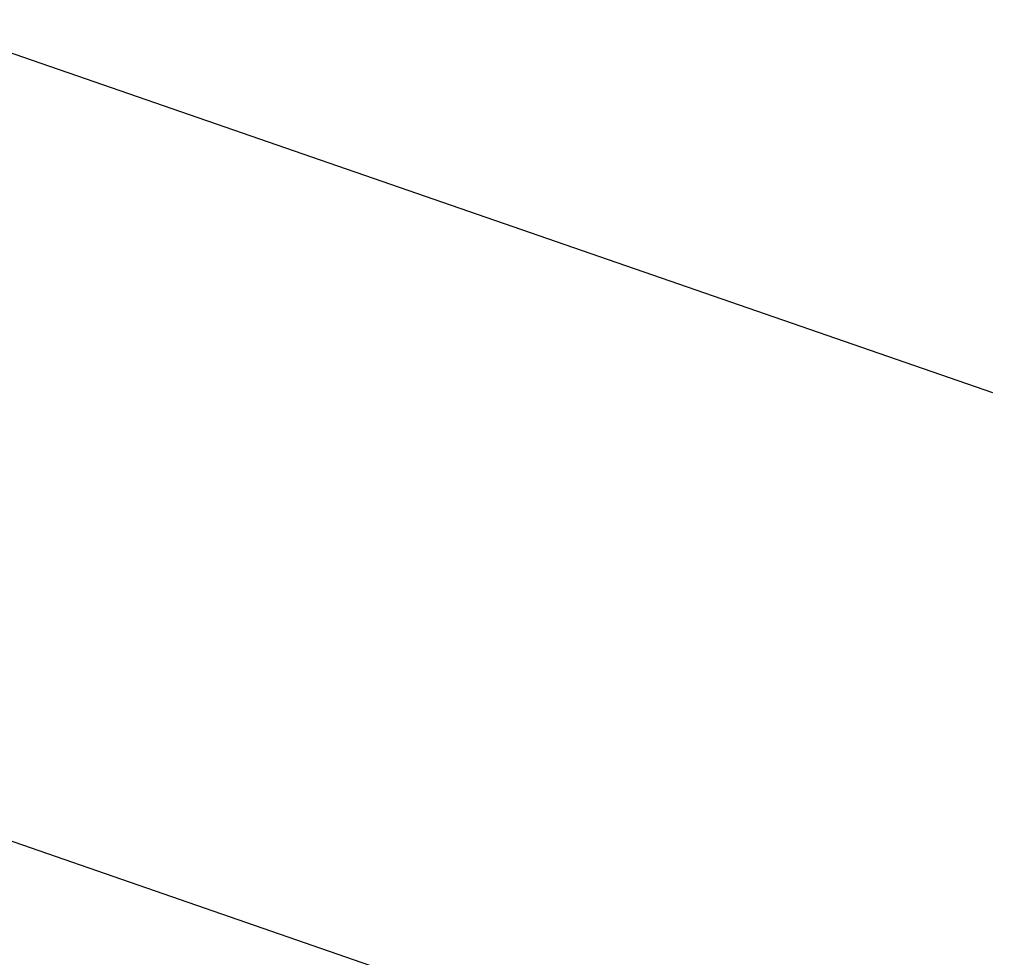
# Model space of a CAD drawing. Header units: metres. Extents: x 128615 to 129083, y 455669 to 456034.
# Tile 32 of 158: x 128777.19 to 128786.06, y 455860.45 to 455868.9. Entities that reach past the tile are written whole.
import ezdxf

# ---------------------------------------------------------------- set-up
doc = ezdxf.new("R2010")
doc.units = ezdxf.units.M
doc.layers.add('B-XX-GR-KRUIDEN-G', color=98, linetype='Continuous')
doc.layers.add('B-XX-OG-BEBOUWING-G', color=1, linetype='Continuous')
doc.layers.add('B-XX-VH-BESTRATING-V', color=1, linetype='Continuous', lineweight=18)

msp = doc.modelspace()

# ---------------------------------------------------------------- hatches: boundary and pattern name
at = {"layer": 'B-XX-GR-KRUIDEN-G'}
h = msp.add_hatch(dxfattribs=at)
h.set_pattern_fill('SWAMP', color=256, scale=0.2, angle=-116.5632943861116, style=0)
h.set_pattern_definition([(340.9065815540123, (128738.9979208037, 455858.1422880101), (3.839350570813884, 3.326515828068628), [0.6349999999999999, -4.444999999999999]), (70.90658155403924, (128739.2979540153, 455858.0384307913), (-0.9611808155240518, 4.988231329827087), [0.3174999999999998, -8.481319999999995]), (70.90658155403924, (128739.3729632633, 455858.0124661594), (-0.9611808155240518, 4.988231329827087), [0.2539999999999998, -8.544819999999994]), (70.90658155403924, (128739.2229447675, 455858.0643954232), (-0.9611808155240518, 4.988231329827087), [0.2539999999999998, -8.544819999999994]), (40.90658155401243, (128739.4479706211, 455857.9865021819), (-0.9611719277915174, 4.988233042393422), [0.2032, -4.876799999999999]), (100.9065815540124, (128739.1479374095, 455858.0903594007), (-4.8005224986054, 1.661717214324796), [0.2032, -4.8768])])
edge = h.paths.add_edge_path()
edge.add_line((128948.4118116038, 455833.4579504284), (128948.6455033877, 455826.0782791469))
edge.add_line((128948.6455033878, 455826.0782791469), (128943.9095911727, 455812.3966981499))
edge.add_line((128943.9095911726, 455812.3966981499), (128941.3888850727, 455813.2785094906))
edge.add_line((128941.3888850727, 455813.2785094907), (128942.1339618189, 455815.4309623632))
edge.add_arc((128932.745274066, 455818.888458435), 10.00508554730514, -20.21683048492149, 71.17534409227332)
edge.add_line((128935.9736453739, 455828.358376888), (128892.1860483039, 455843.579290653))
edge.add_arc((128893.6952972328, 455847.9211051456), 4.596649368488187, -157.04283936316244, -109.16785423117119, ccw=False)
edge.add_arc((128894.4307678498, 455848.232645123), 5.395382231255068, 162.5112662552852, 202.9571606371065, ccw=False)
edge.add_line((128889.2847814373, 455849.8540560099), (128901.8557516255, 455885.6735668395))
edge.add_line((128901.8557516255, 455885.6735668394), (128887.2242848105, 455890.7225570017))
edge.add_line((128887.2242848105, 455890.7225570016), (128887.1817624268, 455890.5997140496))
edge.add_line((128887.1817624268, 455890.5997140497), (128874.5146120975, 455895.1035688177))
edge.add_line((128874.5146120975, 455895.1035688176), (128873.5283828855, 455892.2544503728))
edge.add_arc((128867.280722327, 455871.995513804), 21.20041917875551, 72.86074229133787, 176.4358647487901)
edge.add_line((128846.121308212, 455873.313454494), (128835.0103701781, 455877.1887525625))
edge.add_arc((128817.5916042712, 455889.2204382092), 21.17014088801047, -34.63404912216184, -24.22743715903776)
edge.add_line((128836.8971577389, 455880.5330640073), (128837.0847450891, 455880.5150973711))
edge.add_line((128837.0847450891, 455880.5150973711), (128838.2442237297, 455883.7950644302))
edge.add_line((128838.2442237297, 455883.7950644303), (128838.0851409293, 455883.9110295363))
edge.add_arc((128817.5916042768, 455889.2204382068), 21.17014088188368, -14.52468191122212, 21.05836036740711)
edge.add_line((128837.3478955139, 455896.8272655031), (128838.4437976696, 455897.45125095))
edge.add_line((128838.4437976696, 455897.45125095), (128836.9196742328, 455900.519436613))
edge.add_line((128836.9196742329, 455900.519436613), (128835.8290882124, 455899.9707426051))
edge.add_arc((128817.5916042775, 455889.2204382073), 21.17014088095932, 30.51773535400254, 65.7725628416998)
edge.add_line((128826.2789784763, 455908.5259916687), (128826.2969451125, 455908.713579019))
edge.add_line((128826.2969451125, 455908.7135790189), (128823.0169780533, 455909.8730576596))
edge.add_line((128823.0169780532, 455909.8730576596), (128822.9010129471, 455909.7139748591))
edge.add_arc((128817.591604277, 455889.2204382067), 21.17014088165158, 75.47531808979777, 155.5873596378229)
edge.add_line((128798.3142327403, 455897.9701702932), (128798.1176121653, 455897.9799474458))
edge.add_line((128798.1176121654, 455897.9799474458), (128797.7211869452, 455896.8585281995))
edge.add_line((128797.7211869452, 455896.8585281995), (128793.8072384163, 455898.2133509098))
edge.add_arc((128775.6531717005, 455909.0573338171), 21.14620778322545, -30.85117203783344, -24.45064201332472)
edge.add_line((128794.9029489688, 455900.3047239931), (128795.4902118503, 455900.2458409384))
edge.add_line((128795.4902118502, 455900.2458409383), (128796.7020683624, 455903.7467742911))
edge.add_line((128796.7020683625, 455903.746774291), (128796.1976420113, 455904.0486570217))
edge.add_arc((128775.6531716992, 455909.057333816), 21.14620778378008, -13.70124981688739, 21.18853243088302)
edge.add_line((128795.3698146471, 455916.7003760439), (128797.9082227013, 455917.9559061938))
edge.add_line((128797.9082227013, 455917.9559061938), (128796.4067381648, 455921.1222890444))
edge.add_line((128796.4067381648, 455921.1222890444), (128793.8362756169, 455919.8525566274))
edge.add_arc((128775.6531717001, 455909.0573338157), 21.1462077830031, 30.69740409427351, 65.54935799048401)
edge.add_line((128784.4057815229, 455928.3071110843), (128784.4646645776, 455928.8943739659))
edge.add_line((128784.4646645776, 455928.8943739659), (128780.9637312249, 455930.1062304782))
edge.add_line((128780.9637312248, 455930.1062304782), (128780.6618484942, 455929.6018041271))
edge.add_arc((128775.6531717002, 455909.0573338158), 21.14620778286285, 76.298750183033, 155.5095457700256)
edge.add_line((128756.4094808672, 455917.8233173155), (128755.8262168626, 455917.8979581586))
edge.add_line((128755.8262168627, 455917.8979581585), (128754.6142224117, 455914.3971073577))
edge.add_line((128754.6142224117, 455914.3971073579), (128755.1121866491, 455914.0802848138))
edge.add_arc((128775.6531716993, 455909.057333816), 21.1462077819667, 166.2589379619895, 191.7043835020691)
edge.add_line((128754.9466508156, 455904.7675673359), (128751.1985842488, 455903.6584638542))
edge.add_line((128751.1985842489, 455903.6584638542), (128751.1173775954, 455903.9197317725))
edge.add_line((128751.1173775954, 455903.9197317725), (128741.4969709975, 455907.2999279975))
edge.add_line((128741.4969709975, 455907.2999279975), (128757.0495062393, 455938.2990116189))
edge.add_line((128757.0495062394, 455938.2990116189), (128795.963293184, 455925.5684809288))
edge.add_line((128795.963293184, 455925.5684809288), (128808.0815679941, 455921.3936663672))
edge.add_line((128808.0815679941, 455921.3936663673), (128811.5859768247, 455919.9881814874))
edge.add_line((128811.5859768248, 455919.9881814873), (128842.9440111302, 455909.6012506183))
edge.add_line((128842.9440111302, 455909.6012506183), (128874.3253125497, 455899.2845629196))
edge.add_line((128874.3253125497, 455899.2845629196), (128897.3942134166, 455890.0887698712))
edge.add_line((128897.3942134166, 455890.0887698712), (128932.249899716, 455875.2515896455))
edge.add_line((128932.249899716, 455875.2515896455), (128958.9784740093, 455863.874893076))
edge.add_line((128958.9784740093, 455863.8748930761), (128948.4118116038, 455833.4579504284))
h.paths.add_polyline_path([(128845.694092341, 455904.4570519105), (128848.0856081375, 455905.5477301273), (128849.2310223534, 455903.2376735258), (128848.6444501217, 455901.5319182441), (128846.8291906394, 455902.1678003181)], flags=16)
at = {"layer": 'B-XX-VH-BESTRATING-V'}
h = msp.add_hatch(dxfattribs=at)
h.set_pattern_fill('AR-B88', color=256, scale=0.001999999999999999, angle=-116.5632943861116, style=0)
h.set_pattern_definition([(340.9065815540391, (222427.1499990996, -244828.0170875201), (0.1329372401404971, 0.384042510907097), []), (70.90658155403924, (222427.1499990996, -244828.0170875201), (-0.05908401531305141, 0.4505111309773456), [0.4063999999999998, -0.4063999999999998])])
h.paths.add_polyline_path([(128802.6831891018, 455871.9683862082), (128802.3461751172, 455873.6753526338), (128799.7344619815, 455873.2101704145), (128799.9911473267, 455871.4906072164)], flags=17)
h.paths.add_polyline_path([(128809.7716455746, 455870.5194527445, -0.3830161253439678), (128798.1585253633, 455894.985336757), (128798.0410408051, 455895.0629989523), (128798.7426580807, 455897.047754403), (128798.8906188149, 455897.0403969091, -0.3816233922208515), (128823.2619809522, 455908.681307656), (128823.3492469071, 455908.8010204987), (128824.2202072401, 455908.4931332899), (128824.5146119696, 455909.3436393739), (128823.0169780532, 455909.8730576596), (128822.9010129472, 455909.7139748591, 0.3645239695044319), (128798.3142327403, 455897.9701702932), (128798.1176121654, 455897.9799474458), (128797.7211869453, 455896.8585281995), (128797.6878571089, 455896.7642437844), (128793.7546200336, 455898.1257432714, 0.02914402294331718), (128794.9029489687, 455900.3047239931), (128795.4902118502, 455900.2458409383), (128796.7020683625, 455903.746774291), (128796.1976420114, 455904.0486570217, 0.1534224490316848), (128795.3698146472, 455916.7003760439), (128797.9082227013, 455917.9559061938), (128796.4067381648, 455921.1222890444), (128793.836275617, 455919.8525566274, 0.153253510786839), (128784.4057815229, 455928.3071110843), (128784.4646645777, 455928.8943739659), (128780.9637312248, 455930.1062304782), (128780.6618484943, 455929.6018041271, 0.3600753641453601), (128756.4094808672, 455917.8233173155), (128755.8262168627, 455917.8979581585), (128754.6142224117, 455914.3971073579), (128755.1121866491, 455914.0802848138, 0.1126862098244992), (128754.9672368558, 455904.6693726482), (128751.228268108, 455903.5629613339), (128751.4681974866, 455902.791031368), (128753.7546102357, 455903.4609714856), (128754.4147722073, 455901.0245720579), (128752.1405026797, 455900.3908550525), (128752.3841142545, 455899.5286384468), (128756.2328856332, 455900.6898615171), (128756.2729437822, 455900.5974951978, 0.1850112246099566), (128766.8871882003, 455889.8136429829), (128766.8125473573, 455889.2303789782), (128768.6815525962, 455888.5834183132), (128768.0780292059, 455886.8559226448), (128758.9954711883, 455890.0228108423), (128750.6369597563, 455892.9361511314), (128750.9249881, 455893.8376432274), (128746.1363612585, 455895.4945688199), (128745.0365227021, 455892.3228495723, 0.145715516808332), (128741.8477927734, 455889.9544302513, -0.3237883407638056), (128749.4031400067, 455892.2733416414), (128767.1030434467, 455886.1714937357), (128768.6009545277, 455885.6525632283), (128768.9522127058, 455886.6663736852), (128771.9254436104, 455885.6870242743), (128771.6102218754, 455884.6115276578), (128780.1756717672, 455881.6469653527), (128791.5501526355, 455877.7101819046, -0.1901935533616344), (128799.0036448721, 455871.3153469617), (128799.9911473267, 455871.4906072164), (128799.7344619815, 455873.2101704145), (128802.3461751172, 455873.6753526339), (128802.6831891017, 455871.9683862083), (128803.3650649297, 455872.0894043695), (128804.9044082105, 455870.3143797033), (128805.6418993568, 455866.7162066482), (128804.8351694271, 455864.5433848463), (128800.4828560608, 455863.6959360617), (128800.1636573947, 455861.953330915), (128804.3746034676, 455860.4957017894), (128801.189211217, 455851.2934192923), (128801.8191947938, 455851.0775833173), (128806.9899085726, 455866.0979061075), (128809.2715134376, 455865.3078385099), (128809.5798165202, 455866.1984955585), (128807.4969410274, 455866.9266101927), (128806.7155608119, 455871.0576591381, 0.02837327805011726), (128808.8418721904, 455869.94306667), (128808.8320950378, 455869.7464460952), (128810.5925307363, 455869.1241265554), (128810.8869354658, 455869.9746326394), (128809.7642880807, 455870.3714920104)])
h.paths.add_polyline_path([(128802.1708073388, 455874.7161668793), (128798.1990629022, 455874.016585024, -0.00197751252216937), (128798.2689034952, 455873.9273473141), (128802.2531375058, 455874.6291290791, -0.001414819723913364)], flags=0)
h.paths.add_polyline_path([(128799.2250375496, 455875.0005329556, -1), (128799.9806637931, 455874.7389711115, -1)], flags=0)
h.paths.add_polyline_path([(128795.5535477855, 455877.1010864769), (128794.9865558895, 455877.2973520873), (128795.1828215, 455877.8643439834), (128795.7498133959, 455877.6680783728)], flags=0)
h.paths.add_polyline_path([(128795.0846886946, 455877.5808480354, -1), (128795.6516805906, 455877.3845824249, -1)], flags=0)
h.paths.add_polyline_path([(128789.8363600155, 455884.0321790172, -1), (128789.9308586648, 455883.9994680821, -1)], flags=0)
h.paths.add_polyline_path([(128789.5422703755, 455884.3809320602, -1), (128789.7312676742, 455884.3155101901, -1)], flags=0)
h.paths.add_polyline_path([(128789.7062138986, 455884.7031730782, -1), (128789.8007125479, 455884.6704621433, -1)], flags=0)
h.paths.add_polyline_path([(128789.1901890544, 455884.2549662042, -1), (128789.2846877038, 455884.2222552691, -1)], flags=0)
h.paths.add_polyline_path([(128781.9076581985, 455884.7022655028), (128781.5157294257, 455884.1839190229), (128780.9016399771, 455884.3964875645), (128780.9140405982, 455885.0462086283), (128781.5357940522, 455885.2351897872)], flags=16)
h.paths.add_polyline_path([(128770.2230062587, 455889.5529180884), (128769.9358075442, 455889.1015149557), (128767.7981038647, 455889.8415879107), (128767.8655687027, 455890.3687766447, -0.3785461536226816), (128756.1487559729, 455914.4874992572), (128755.6973528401, 455914.7746979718), (128756.4374257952, 455916.9124016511), (128756.9646145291, 455916.8449368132, -0.3786081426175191), (128781.0875670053, 455928.5605714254), (128781.3605012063, 455929.0166266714), (128783.4982048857, 455928.2765537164), (128783.4448275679, 455927.7442016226, -0.1719370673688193), (128793.4723990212, 455918.6689969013), (128795.985380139, 455919.910335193), (128796.7157271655, 455918.3701539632), (128794.2182550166, 455917.1348712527, -0.1722066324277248), (128795.1564093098, 455903.6229385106), (128795.6124645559, 455903.3500043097), (128794.8723916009, 455901.2123006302), (128794.340039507, 455901.265677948, -0.3784841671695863)], flags=16)
h.paths.add_polyline_path([(128772.6322610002, 455885.201210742), (128772.0652691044, 455885.3974763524), (128772.2615347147, 455885.9644682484), (128772.8285266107, 455885.768202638)], flags=16)
h.paths.add_polyline_path([(128772.1634019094, 455885.6809723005, -1), (128772.7303938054, 455885.48470669, -1)], flags=0)
h.paths.add_polyline_path([(128746.8429795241, 455893.7547216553), (128746.2759876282, 455893.9509872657), (128746.4722532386, 455894.5179791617), (128747.0392451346, 455894.3217135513)], flags=16)
h.paths.add_polyline_path([(128746.3741204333, 455894.2344832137, -1), (128746.9411123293, 455894.0382176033, -1)], flags=0)
h.paths.add_polyline_path([(128786.8876797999, 455882.5506637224), (128788.2286606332, 455882.0864799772), (128788.4249262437, 455882.6534718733), (128787.0839454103, 455883.1176556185)], flags=8)
h.paths.add_polyline_path([(128787.8560286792, 455886.7387165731), (128789.8270005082, 455886.0564599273), (128790.0232661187, 455886.6234518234), (128788.0522942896, 455887.3057084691)], flags=8)
h.paths.add_polyline_path([(128780.9670642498, 455884.5893507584), (128781.6393546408, 455884.3566358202), (128781.8159936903, 455884.8669285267), (128781.1437032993, 455885.0996434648)], flags=8)
h.paths.add_polyline_path([(128790.3023911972, 455883.5528374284), (128790.9593818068, 455883.3254185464), (128791.1556474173, 455883.8924104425), (128790.4986568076, 455884.1198293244)], flags=8)
edge = h.paths.add_edge_path(flags=16)
edge.add_arc((128786.9524666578, 455865.1426516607), 14.3259422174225, 37.8213863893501, 70.95297360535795)
edge.add_line((128791.6276532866, 455878.6842634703), (128773.0238165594, 455885.1535321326))
edge.add_line((128773.0238165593, 455885.1535321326), (128773.3153738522, 455886.0005636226))
edge.add_line((128773.3153738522, 455886.0005636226), (128769.6490773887, 455887.2857430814))
edge.add_line((128769.6490773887, 455887.2857430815), (128769.9427154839, 455888.1467148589))
edge.add_line((128769.9427154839, 455888.1467148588), (128770.3133981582, 455888.0183845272))
edge.add_line((128770.3133981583, 455888.0183845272), (128770.6302207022, 455888.5163487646))
edge.add_arc((128775.6531717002, 455909.0573338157), 21.14620778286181, -103.7410620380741, -33.63390409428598)
edge.add_line((128793.2593696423, 455897.3447808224), (128797.3878885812, 455895.9156840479))
edge.add_line((128797.3878885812, 455895.915684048), (128796.9581335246, 455894.6999803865))
edge.add_line((128796.9581335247, 455894.6999803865), (128797.1153368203, 455894.5960624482))
edge.add_arc((128817.5916042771, 455889.2204382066), 21.17014088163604, 165.2901148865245, 223.5699829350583)
edge.add_line((128802.2531375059, 455874.6291290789), (128798.2689034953, 455873.927347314))
h = msp.add_hatch(dxfattribs=at)
h.set_pattern_fill('BRICK', color=256, scale=0.03307086, angle=-116.5097316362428)
h.set_pattern_definition([(340.9065815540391, (128781.00315288, 455850.7668853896), (0.0686929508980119, 0.1984471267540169), []), (70.90658155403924, (128781.00315288, 455850.7668853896), (-0.3968942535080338, 0.1373859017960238), [0.2099999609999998, -0.2099999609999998]), (70.90658155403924, (128781.2016000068, 455850.6981924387), (-0.3968942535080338, 0.1373859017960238), [-0.2099999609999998, 0.2099999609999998])])
edge = h.paths.add_edge_path()
edge.add_line((128831.6126664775, 455838.8346340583), (128839.0652869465, 455860.4902585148))
edge.add_line((128839.0652869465, 455860.4902585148), (128836.3034510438, 455861.4412710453))
edge.add_line((128836.3034510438, 455861.4412710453), (128833.541615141, 455862.3922835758))
edge.add_arc((128834.2946828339, 455864.407557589), 2.151381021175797, 165.7586443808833, 249.5102871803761, ccw=False)
edge.add_line((128832.2094179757, 455864.936812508), (128832.7229766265, 455866.3634640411))
edge.add_line((128832.7229766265, 455866.3634640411), (128829.5305935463, 455867.4960062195))
edge.add_line((128829.5305935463, 455867.4960062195), (128825.7790093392, 455865.6897798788))
edge.add_line((128825.7790093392, 455865.6897798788), (128824.1892600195, 455861.2288345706))
edge.add_line((128824.1892600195, 455861.2288345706), (128829.3480097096, 455859.4118744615))
edge.add_arc((128828.6821113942, 455857.5376763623), 1.98897940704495, -20.160679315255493, 70.43999003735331, ccw=False)
edge.add_line((128830.5492255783, 455856.8521665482), (128825.085613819, 455841.0700632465))
edge.add_arc((128820.6003911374, 455842.5189337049), 4.713432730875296, 246.4303146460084, 342.09788309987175, ccw=False)
edge.add_line((128818.7156584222, 455838.1987218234), (128794.9887339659, 455846.4591081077))
edge.add_line((128794.9887339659, 455846.4591081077), (128740.4443933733, 455865.3829613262))
edge.add_arc((128742.7378552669, 455872.1050294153), 7.102546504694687, 156.7495911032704, 251.16118143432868, ccw=False)
edge.add_line((128736.2121179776, 455874.9087625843), (128740.8492055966, 455888.4475361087))
edge.add_arc((128747.4193090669, 455885.7839878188), 7.08948158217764, 110.50432189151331, 157.9321541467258, ccw=False)
edge.add_line((128744.936019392, 455892.4243207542), (128746.0560372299, 455895.6599412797))
edge.add_line((128746.0560372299, 455895.6599412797), (128750.9663574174, 455893.9602221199))
edge.add_line((128750.9663574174, 455893.9602221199), (128752.5278960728, 455898.5416274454))
edge.add_line((128752.5278960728, 455898.5416274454), (128752.0152830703, 455900.3559231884))
edge.add_line((128752.0152830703, 455900.3559231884), (128751.9765845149, 455900.3451798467))
edge.add_line((128751.9765845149, 455900.3451798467), (128751.0126086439, 455903.818817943))
edge.add_line((128751.0126086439, 455903.818817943), (128743.3040688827, 455906.5354959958))
edge.add_line((128743.3040688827, 455906.5354959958), (128719.892912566, 455838.9029857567))
edge.add_line((128719.892912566, 455838.9029857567), (128720.2712589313, 455838.7734198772))
edge.add_line((128720.2712589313, 455838.7734198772), (128743.5504862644, 455906.0245387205))
edge.add_line((128743.5504862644, 455906.0245387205), (128750.6829467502, 455903.5108851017))
edge.add_line((128750.6829467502, 455903.5108851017), (128752.1090925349, 455898.5527556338))
edge.add_line((128752.1090925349, 455898.5527556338), (128750.717407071, 455894.4696833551))
edge.add_line((128750.717407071, 455894.4696833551), (128745.8088863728, 455896.1687796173))
edge.add_line((128745.8088863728, 455896.1687796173), (128744.6185725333, 455892.7300809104))
edge.add_arc((128747.419309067, 455885.7839878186), 7.489481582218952, 111.9598016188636, 158.0177529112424)
edge.add_line((128740.4743136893, 455888.5874452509), (128735.6521931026, 455874.5084362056))
edge.add_arc((128742.711383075, 455872.0759849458), 7.466524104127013, 160.9871051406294, 251.273710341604)
edge.add_line((128740.3142736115, 455865.0047157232), (128794.856583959, 455846.0815660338))
edge.add_line((128794.856583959, 455846.0815660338), (128818.5714073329, 455837.8252763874))
edge.add_arc((128820.6003911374, 455842.5189337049), 5.113432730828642, 246.6220382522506, 342.0506229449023)
edge.add_line((128825.4649488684, 455840.9430934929), (128830.9260443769, 455856.717928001))
edge.add_arc((128828.6821113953, 455857.5376763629), 2.388979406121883, 339.9318582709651, 430.4537588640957)
edge.add_line((128829.4813863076, 455859.7889831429), (128824.7008226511, 455861.4727425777))
edge.add_line((128824.7008226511, 455861.4727425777), (128826.1020253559, 455865.4046131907))
edge.add_line((128826.1020253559, 455865.4046131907), (128829.4604913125, 455867.0964502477))
edge.add_line((128829.4604913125, 455867.0964502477), (128832.2105117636, 455866.120842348))
edge.add_line((128832.2105117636, 455866.120842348), (128831.8267665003, 455865.0548087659))
edge.add_arc((128834.2946828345, 455864.4075575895), 2.551381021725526, 165.3042260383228, 249.6319906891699)
edge.add_line((128833.4066780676, 455862.0156979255), (128838.5569163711, 455860.2422612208))
edge.add_line((128838.5569163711, 455860.2422612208), (128831.2322111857, 455838.9583295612))
edge.add_arc((128836.4510621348, 455837.3560573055), 5.459274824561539, 162.9326608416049, 251.688394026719)
edge.add_line((128834.7358411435, 455832.1732300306), (128868.2102711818, 455820.5590485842))
edge.add_arc((128870.243457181, 455825.3755239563), 5.22802833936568, 247.1138597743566, 340.4610631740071)
edge.add_line((128875.1704265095, 455823.6270235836), (128882.5907182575, 455844.7795449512))
edge.add_arc((128880.2053561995, 455845.6949556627), 2.55498119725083, 339.0051081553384, 400.5811834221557)
edge.add_line((128882.1458260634, 455847.357034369), (128879.1820600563, 455850.9862143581))
edge.add_line((128879.1820600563, 455850.9862143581), (128886.2461834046, 455856.9579368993))
edge.add_arc((128882.7728296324, 455860.6776088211), 5.089218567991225, 313.038728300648, 342.0620473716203)
edge.add_line((128887.6146643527, 455859.110196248), (128893.0181774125, 455874.5159597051))
edge.add_arc((128882.8722026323, 455877.7590635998), 10.65169127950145, 342.2738127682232, 419.290512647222)
edge.add_line((128888.3118646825, 455886.917043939), (128886.2148499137, 455887.872679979))
edge.add_line((128886.2148499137, 455887.872679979), (128886.1094443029, 455887.4783866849))
edge.add_line((128886.1094443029, 455887.4783866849), (128888.1745737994, 455886.5274173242))
edge.add_arc((128882.8857705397, 455877.7600346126), 10.23906438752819, -17.723255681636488, 58.900096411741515, ccw=False)
edge.add_line((128892.6388684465, 455874.6430616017), (128887.2355901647, 455859.2379771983))
edge.add_arc((128882.7728296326, 455860.677608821), 4.689218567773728, 313.1287842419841, 342.12093767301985, ccw=False)
edge.add_line((128885.978569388, 455857.2553283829), (128883.1729931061, 455854.8264816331))
edge.add_line((128883.1729931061, 455854.8264816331), (128878.5836409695, 455851.0866857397))
edge.add_line((128878.5836409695, 455851.0866857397), (128881.839104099, 455847.1002356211))
edge.add_arc((128880.2053561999, 455845.6949556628), 2.15498119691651, -21.143024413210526, 40.70070699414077, ccw=False)
edge.add_line((128882.2152704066, 455844.9176598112), (128877.8010034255, 455832.3322089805))
edge.add_line((128877.8010034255, 455832.3322089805), (128874.7932273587, 455823.7601450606))
edge.add_arc((128870.243457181, 455825.3755239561), 4.828028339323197, 246.96541338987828, 340.45278373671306, ccw=False)
edge.add_line((128868.354313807, 455820.9324400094), (128834.8638834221, 455832.552191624))
edge.add_arc((128836.4510621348, 455837.3560573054), 5.059274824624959, 163.0072479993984, 251.7166439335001, ccw=False)
h = msp.add_hatch(dxfattribs=at)
h.set_pattern_fill('10305012', color=256, scale=100, angle=-116.5097316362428)
h.set_pattern_definition([(323.6486430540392, (128780.7545462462, 455847.8391347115), (0.4149145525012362, 0.3735243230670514), [0.1363599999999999, -0.5459699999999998]), (358.1645200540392, (128780.3148249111, 455848.1627551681), (0.4149070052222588, 0.3735323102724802), [0.13636, -0.82859]), (41.99538075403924, (128780.4511158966, 455848.1583931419), (-0.5495267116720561, 0.4044379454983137), [0.11156, -0.4467]), (99.81778235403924, (128780.6680488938, 455847.4544351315), (-0.4149138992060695, -0.3735295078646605), [0.11156, -0.6779499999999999]), (143.6486430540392, (128780.5150036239, 455848.342958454), (-0.4149145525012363, -0.3735243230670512), [0.13636, -0.54597]), (178.1645200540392, (128780.4051790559, 455848.4237793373), (-0.4149070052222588, -0.3735323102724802), [0.13636, -0.82859]), (221.9953807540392, (128780.2689269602, 455848.4282231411), (0.5495267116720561, -0.4044379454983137), [0.11156, -0.4467]), (279.8177823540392, (128780.6008929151, 455848.7270325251), (0.4149138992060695, 0.3735295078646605), [0.1115599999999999, -0.6779499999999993]), (323.6486430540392, (128779.739941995, 455848.9431468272), (-0.1346241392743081, 0.7779594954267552), [0.1217, -0.5606099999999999]), (21.75843075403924, (128778.5932352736, 455847.7504191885), (0.4149064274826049, 0.3735251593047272), [0.12234, -1.80956]), (65.49356305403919, (128779.9515934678, 455848.9163600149), (0.2802923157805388, 1.151488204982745), [0.14858, -1.52741]), (99.81778235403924, (128780.5624662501, 455848.6464702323), (-0.5495408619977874, 0.4044378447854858), [0.14788, -0.6416599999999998]), (143.6486430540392, (128779.9880121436, 455849.1972604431), (0.1346241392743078, -0.7779594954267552), [0.12242, -0.5598799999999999]), (21.75843075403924, (128778.5313266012, 455848.1040230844), (0.4149064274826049, 0.3735251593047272), [0.12205, -1.80986]), (65.49356305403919, (128779.714574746, 455849.0897286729), (-0.4149048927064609, -0.3735287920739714), [0.14823, -1.52777]), (279.8177823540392, (128779.714574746, 455849.0897286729), (0.5495408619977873, -0.4044378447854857), [0.1487699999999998, -0.6407699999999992]), (7.575566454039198, (128778.2114861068, 455848.499777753), (-0.9644419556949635, 0.03090380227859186), [0.09137999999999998, -2.273059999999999]), (65.49356305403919, (128780.0962577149, 455849.2278025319), (-0.4149048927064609, -0.3735287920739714), [0.09158999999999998, -1.58439]), (112.6690009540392, (128779.8650018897, 455850.8670597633), (-0.6841657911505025, 1.182391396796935), [0.12233, -2.00214]), (143.6486018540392, (128778.2928324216, 455848.7078768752), (-0.414914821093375, -0.3735240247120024), [0.09847, -0.5838399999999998]), (7.575566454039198, (128778.1228402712, 455848.7541907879), (-0.9644419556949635, 0.03090380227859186), [0.09147999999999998, -2.272949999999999]), (65.49356305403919, (128779.8754375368, 455849.3789077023), (-0.4149048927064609, -0.3735287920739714), [0.10047, -1.57552]), (112.6690009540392, (128779.6466392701, 455850.8379571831), (-0.6841657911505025, 1.182391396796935), [0.10497, -2.0195]), (323.6486018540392, (128779.9158888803, 455849.2820470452), (0.4149148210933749, 0.3735240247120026), [0.11156, -0.5707499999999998]), (31.14814065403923, (128779.7137339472, 455848.3374586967), (0.4149105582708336, 0.3735233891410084), [0.10856, -3.44236]), (76.31960005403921, (128779.8066321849, 455848.3936098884), (-0.1346271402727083, 0.7779607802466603), [0.09527999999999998, -1.08983]), (131.8454197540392, (128779.0103864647, 455850.4465275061), (-0.5495297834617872, 0.404439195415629), [0.08777999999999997, -2.58523]), (178.1645200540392, (128779.7706116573, 455848.5515726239), (0.549527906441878, -0.4044387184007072), [0.11158, -0.85336]), (31.14814065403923, (128779.5600771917, 455848.4953155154), (0.4149105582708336, 0.3735233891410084), [0.11569, -3.43523]), (76.31960005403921, (128779.5395609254, 455848.4110085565), (-0.1346271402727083, 0.7779607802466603), [0.08676999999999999, -1.09834]), (131.8454197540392, (128778.7834384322, 455850.3013686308), (-0.5495297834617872, 0.404439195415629), [0.09394000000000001, -2.57908]), (358.1645200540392, (128779.6022244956, 455848.3410204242), (-0.5495279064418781, 0.4044387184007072), [0.11156, -0.85338])])
h.paths.add_polyline_path([(128762.7240361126, 455857.795823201), (128762.874776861, 455858.2312982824), (128760.857918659, 455858.9294386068), (128760.8375812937, 455858.8685265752), (128759.4810927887, 455859.3433447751), (128759.8281341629, 455860.3790019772), (128747.2811022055, 455864.7246415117), (128746.7856892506, 455863.3181987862)])
h.paths.add_polyline_path([(128768.5575785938, 455856.4512854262), (128778.1862908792, 455853.1182834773), (128778.4649672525, 455853.9233518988), (128779.8911477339, 455853.4293343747), (128779.5436461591, 455852.3938365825), (128780.9001346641, 455851.9190183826), (128780.9211524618, 455851.9796947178), (128782.8881297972, 455851.2988185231), (128782.7284534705, 455850.8375294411), (128764.0800624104, 455857.3241652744), (128764.5690522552, 455858.7368084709), (128768.8369680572, 455857.2584138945)])
edge = h.paths.add_edge_path(flags=16)
edge.add_arc((128757.875585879, 455860.3088904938), 0.02849328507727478, 0, 360)
h.paths.add_polyline_path([(128745.4458786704, 455863.7791052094), (128740.5468745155, 455865.464404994), (128740.7104892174, 455867.001201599), (128742.6231753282, 455866.338662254), (128742.274565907, 455865.2941590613), (128745.5956637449, 455864.2125049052)])
edge = h.paths.add_edge_path(flags=16)
edge.add_arc((128750.4464233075, 455862.7440437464), 0.03646391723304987, 0, 360)
h = msp.add_hatch(dxfattribs=at)
h.set_pattern_fill('AR-B88', color=256, scale=0.001999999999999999, angle=-116.5632943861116, style=0)
h.set_pattern_definition([(340.9065815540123, (128763.5795320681, 455857.8032564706), (0.1329372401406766, 0.384042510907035), []), (70.90658155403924, (128763.5795320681, 455857.8032564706), (-0.0590840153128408, 0.4505111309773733), [0.4063999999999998, -0.4063999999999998])])
h.paths.add_polyline_path([(128764.4745536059, 455858.7695194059), (128763.6034477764, 455859.0712635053), (128763.4740542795, 455859.1160843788), (128763.1364315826, 455858.1407258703), (128762.9692755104, 455858.1985873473), (128762.8184823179, 455857.76296076), (128763.9855637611, 455857.3568762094)])
h.paths.add_polyline_path([(128784.5050300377, 455851.9427110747, -0.0170006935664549), (128783.6206556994, 455852.1536413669), (128783.5530765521, 455852.176587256), (128783.2106078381, 455851.1871916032), (128782.9826284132, 455851.2661074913), (128782.8229100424, 455850.8046969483), (128783.9727540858, 455850.4050186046)])
h.paths.add_polyline_path([(128747.1867825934, 455864.7578651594), (128746.3478321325, 455865.0484708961), (128746.0065035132, 455864.07029173), (128745.6901628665, 455864.1797938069), (128745.5404398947, 455863.7465753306), (128746.6911255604, 455863.3507295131)])

# ---------------------------------------------------------------- linework, layer by layer
at = {"layer": 'B-XX-OG-BEBOUWING-G', "ltscale": 1.6}
for p, q in [((128742.837453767, 455880.4599149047), (128785.9560529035, 455865.538892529)), ((128744.1323288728, 455872.9142425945), (128785.1957803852, 455858.6972939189))]:
    msp.add_line(p, q, dxfattribs=at)
msp.add_arc((128787.2152811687, 455865.0886711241), 6.702841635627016, 252.4648866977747, 70.20952989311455, dxfattribs=at)
at = {"layer": 'B-XX-OG-BEBOUWING-G'}
msp.add_arc((128787.1566614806, 455865.048137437), 13.3701073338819, 250.7704454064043, 349.1109155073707, dxfattribs=at)

doc.saveas('drawing.dxf')
